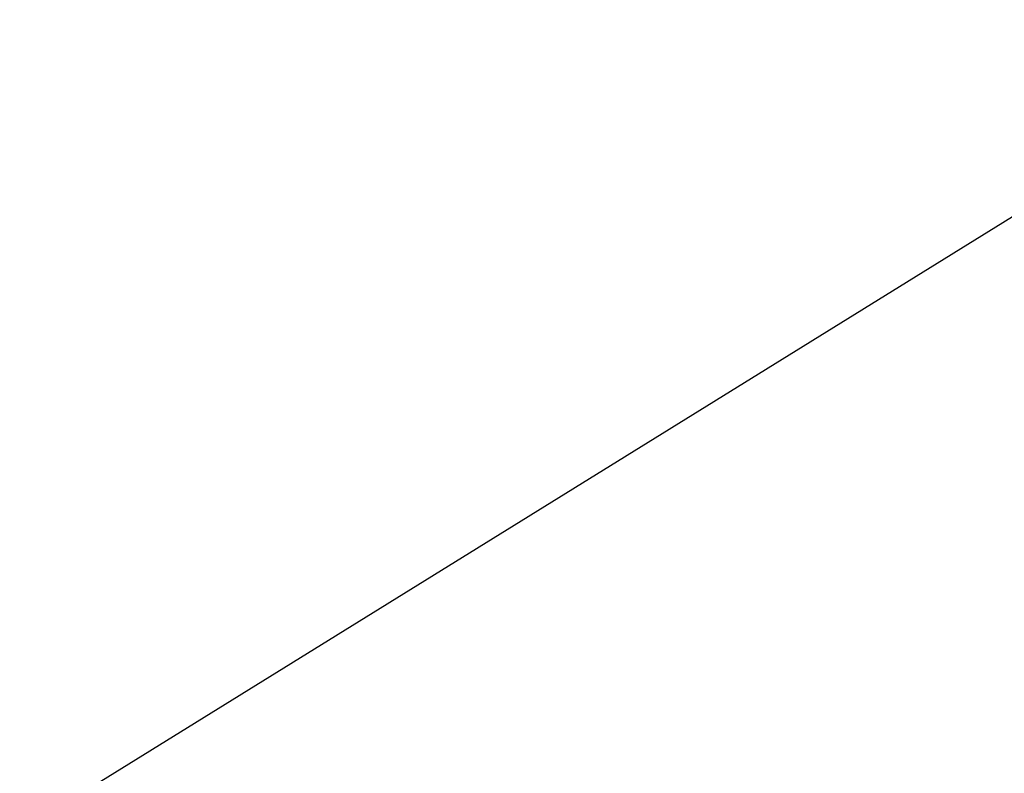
# Model space of a CAD drawing. Header units: millimetres. Extents: x -131 to 131, y -191 to 191.
# Tile 142 of 256: x -72.86514 to -72.85698, y -110.30767 to -110.30142. Entities that reach past the tile are written whole.
import ezdxf

# ---------------------------------------------------------------- set-up
doc = ezdxf.new("R2010")
doc.units = ezdxf.units.MM
doc.layers.get('0').update_dxf_attribs({"color": 8, "linetype": 'CONTINUOUS'})

# ---------------------------------------------------------------- blocks, each defined once
blk = doc.blocks.new('sgBrepBlock__245065872')
at = {"color": 0}
blk.add_polyline3d([(-73.3144905, -110.6109052, -3), (-73.0380074, -110.4151869, -3), (-72.75, -110.2368603, -3), (-72.451561, -110.0766019, -3), (-72.1438223, -109.9350197, -3), (-71.8279514, -109.8126506, -3), (-71.5051464, -109.709959, -3), (-71.176632, -109.6273343, -3), (-70.8436541, -109.5650899, -3), (-70.507476, -109.523462, -3), (-70.1693728, -109.5026085, -3), (-69.8306272, -109.5026085, -3), (-69.492524, -109.523462, -3), (-69.1563459, -109.5650899, -3), (-68.823368, -109.6273343, -3), (-68.4948536, -109.709959, -3), (-68.1720486, -109.8126506, -3), (-67.8561777, -109.9350197, -3), (-67.548439, -110.0766019, -3), (-67.25, -110.2368603, -3), (-66.9619926, -110.4151869, -3)], dxfattribs=at)
blk = doc.blocks.new('sgBrepBlock__245068432')
at = {"color": 0}
blk.add_polyline3d([(-73.3144905, -110.6109052, -3), (-73.0380074, -110.4151869, -3), (-72.75, -110.2368603, -3), (-72.451561, -110.0766019, -3), (-72.1438223, -109.9350197, -3), (-71.8279514, -109.8126506, -3), (-71.5051464, -109.709959, -3), (-71.176632, -109.6273343, -3), (-70.8436541, -109.5650899, -3), (-70.507476, -109.523462, -3), (-70.1693728, -109.5026085, -3), (-69.8306272, -109.5026085, -3), (-69.492524, -109.523462, -3), (-69.1563459, -109.5650899, -3), (-68.823368, -109.6273343, -3), (-68.4948536, -109.709959, -3), (-68.1720486, -109.8126506, -3), (-67.8561777, -109.9350197, -3), (-67.548439, -110.0766019, -3), (-67.25, -110.2368603, -3), (-66.9619926, -110.4151869, -3)], dxfattribs=at)
blk = doc.blocks.new('sgBrepBlock_Omega+SlimClamp_245064080')
at = {"color": 0}
for name in ['sgBrepBlock__245065872', 'sgBrepBlock__245068432']:
    blk.add_blockref(name, (0, 0), dxfattribs=at)

msp = doc.modelspace()

# ---------------------------------------------------------------- block references
at = {"color": 7}
msp.add_blockref('sgBrepBlock_Omega+SlimClamp_245064080', (0, 0), dxfattribs=at)

doc.saveas('drawing.dxf')
